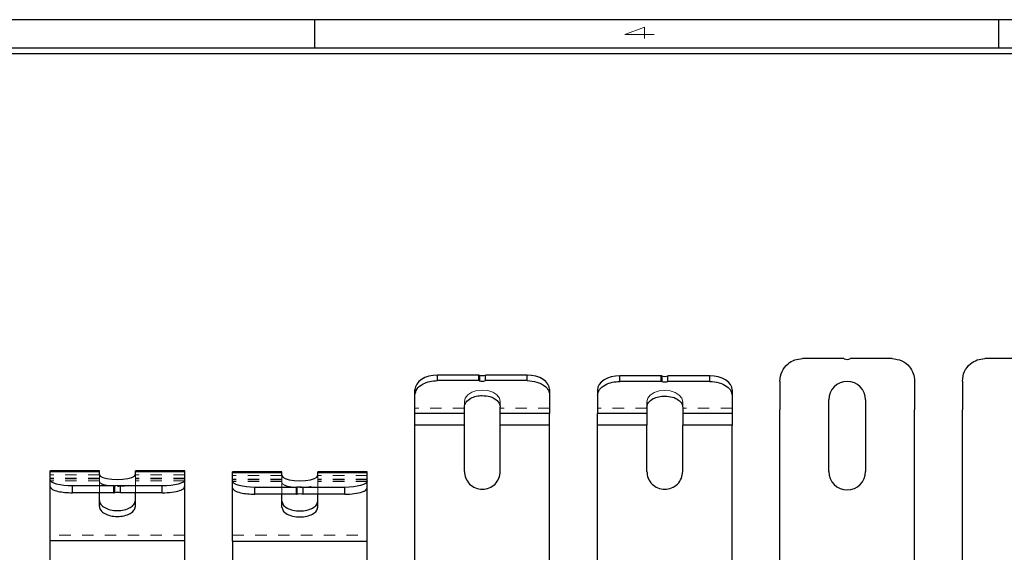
# Model space of a CAD drawing. Header units: inches. Extents: x 1687 to 2505, y -239 to -56.
# Tile 184 of 256: x 1838.6 to 1847.24, y -74.04 to -69.36. Entities that reach past the tile are written whole.
import ezdxf

# ---------------------------------------------------------------- set-up
doc = ezdxf.new("R2010")
doc.units = ezdxf.units.IN
doc.header["$LTSCALE"] = 0.5
doc.header["$MEASUREMENT"] = 0
doc.linetypes.add('HIDDEN', pattern=[0.225, 0.15, -0.075])
for name, color, linetype in [('APP-M-S', 30, 'Continuous'), ('SID-M-D', 42, 'Continuous'), ('SID-M-S', 105, 'Continuous')]:
    doc.layers.add(name, color=color, linetype=linetype)
doc.styles.add('R', font='ROMAND.SHX')

# ---------------------------------------------------------------- blocks, each defined once
blk = doc.blocks.new('*U43')
at = {"layer": 'SID-M-S'}
for p, q in [((0, 22.55), (-34, 22.55)), ((-23, 22.55), (-23, 22.3)), ((-17, 22.55), (-17, 22.3)), ((0, 22.3), (-34, 22.3)), ((0, 22.25), (-34, 22.25))]:
    blk.add_line(p, q, dxfattribs=at)
at = {"layer": 'SID-M-D', "style": 'R', "width": 4}
blk.add_text('4', height=0.1, dxfattribs=at).set_placement((-20.3275, 22.3857))

msp = doc.modelspace()

# ---------------------------------------------------------------- linework, layer by layer
at = {"layer": 'APP-M-S', "linetype": 'Continuous', "lineweight": 25}
for p, q in [((1845.831, -72.33903), (1845.46781, -72.33903)), ((1846.25521, -72.33903), (1845.88964, -72.33903)), ((1847.431, -72.33903), (1847.06781, -72.33903)), ((1842.12862, -72.52096), (1842.10414, -72.54014)), ((1842.15845, -72.50523), (1842.12862, -72.52096)), ((1842.19248, -72.49353), (1842.15845, -72.50523)), ((1842.22941, -72.48633), (1842.19248, -72.49353)), ((1842.26781, -72.4839), (1842.22941, -72.48633)), ((1842.26781, -72.53216), (1842.26781, -72.4839)), ((1842.631, -72.4839), (1842.26781, -72.4839)), ((1842.631, -72.53216), (1842.631, -72.4839)), ((1842.63536, -72.48454), (1842.63536, -72.5328)), ((1842.68964, -72.53216), (1842.68964, -72.4839)), ((1843.05521, -72.4839), (1842.68964, -72.4839)), ((1843.05521, -72.53216), (1843.05521, -72.4839)), ((1843.09362, -72.48633), (1843.05521, -72.4839)), ((1843.13055, -72.49353), (1843.09362, -72.48633)), ((1843.16458, -72.50523), (1843.13055, -72.49353)), ((1843.19441, -72.52096), (1843.16458, -72.50523)), ((1843.21889, -72.54014), (1843.19441, -72.52096)), ((1843.72862, -72.52641), (1843.70414, -72.54518)), ((1843.75845, -72.51101), (1843.72862, -72.52641)), ((1843.79248, -72.49956), (1843.75845, -72.51101)), ((1843.82941, -72.49251), (1843.79248, -72.49956)), ((1843.86781, -72.49013), (1843.82941, -72.49251)), ((1843.86781, -72.53908), (1843.86781, -72.49013)), ((1844.231, -72.49013), (1843.86781, -72.49013)), ((1844.231, -72.53908), (1844.231, -72.49013)), ((1844.23536, -72.49076), (1844.23536, -72.53971)), ((1844.65521, -72.49013), (1844.28964, -72.49013)), ((1844.28964, -72.53908), (1844.28964, -72.49013)), ((1844.65521, -72.53908), (1844.65521, -72.49013)), ((1844.69362, -72.49251), (1844.65521, -72.49013)), ((1844.73055, -72.49956), (1844.69362, -72.49251)), ((1844.76458, -72.51101), (1844.73055, -72.49956)), ((1844.79441, -72.52641), (1844.76458, -72.51101)), ((1844.81889, -72.54518), (1844.79441, -72.52641)), ((1842.07474, -72.58575), (1842.07096, -72.61043)), ((1842.07096, -74.21328), (1842.07096, -72.61043)), ((1842.08595, -72.56201), (1842.07474, -72.58575)), ((1842.10414, -72.54014), (1842.08595, -72.56201)), ((1842.631, -72.53216), (1842.26781, -72.53216)), ((1843.05521, -72.53216), (1842.68964, -72.53216)), ((1843.23708, -72.56201), (1843.21889, -72.54014)), ((1843.24828, -72.58575), (1843.23708, -72.56201)), ((1843.25206, -72.61043), (1843.24828, -72.58575)), ((1843.25206, -72.61043), (1843.25206, -72.82102)), ((1843.67474, -72.58984), (1843.67096, -72.61401)), ((1843.68595, -72.5666), (1843.67474, -72.58984)), ((1843.70414, -72.54518), (1843.68595, -72.5666)), ((1844.231, -72.53908), (1843.86781, -72.53908)), ((1844.65521, -72.53908), (1844.28964, -72.53908)), ((1844.83708, -72.5666), (1844.81889, -72.54518)), ((1844.84828, -72.58984), (1844.83708, -72.5666)), ((1844.85206, -72.61401), (1844.84828, -72.58984)), ((1845.27096, -72.53588), (1845.27096, -72.78842)), ((1846.45206, -72.53588), (1846.45206, -72.78842)), ((1846.87096, -72.53588), (1846.87096, -72.78842)), ((1843.67096, -72.61401), (1843.67096, -72.82189)), ((1844.85206, -72.61401), (1844.85206, -72.82189)), ((1842.50403, -73.32819), (1842.50403, -72.76417)), ((1842.81899, -73.32819), (1842.81899, -72.76417)), ((1844.10403, -72.76623), (1844.10403, -72.82189)), ((1844.41899, -72.76623), (1844.41899, -72.82189)), ((1845.7001, -73.32903), (1845.7001, -72.70103)), ((1846.02293, -72.70103), (1846.02293, -73.32903)), ((1842.50403, -72.82102), (1842.07096, -72.82102)), ((1843.25206, -72.82102), (1842.81899, -72.82102)), ((1843.25206, -74.55383), (1843.25206, -72.82102)), ((1844.10403, -72.82189), (1843.67096, -72.82189)), ((1844.85206, -72.82189), (1844.41899, -72.82189)), ((1845.27096, -72.92356), (1845.27096, -72.78842)), ((1846.45206, -74.55383), (1846.45206, -72.78842)), ((1846.87096, -72.92356), (1846.87096, -72.78842)), ((1842.50403, -72.92356), (1842.07096, -72.92356)), ((1843.25206, -72.92356), (1842.81899, -72.92356)), ((1844.10403, -72.92356), (1843.67096, -72.92356)), ((1843.67096, -74.21328), (1843.67096, -72.92356)), ((1844.10403, -73.32819), (1844.10403, -72.92356)), ((1844.85206, -72.92356), (1844.41899, -72.92356)), ((1844.41899, -73.32819), (1844.41899, -72.92356)), ((1844.85206, -74.55383), (1844.85206, -72.92356)), ((1845.27096, -74.21328), (1845.27096, -72.92356)), ((1846.87096, -74.21328), (1846.87096, -72.92356)), ((1839.30403, -73.32425), (1838.87096, -73.32425)), ((1838.87096, -74.55383), (1838.87096, -73.32425)), ((1839.30403, -73.33188), (1838.87096, -73.33188)), ((1839.30403, -73.35626), (1839.30403, -73.32425)), ((1839.30403, -73.35626), (1839.31174, -73.36967)), ((1839.31174, -73.36967), (1839.33411, -73.38177)), ((1839.33411, -73.38177), (1839.36895, -73.39138)), ((1839.55408, -73.39138), (1839.58892, -73.38177)), ((1839.58892, -73.38177), (1839.61129, -73.36967)), ((1839.61129, -73.36967), (1839.61899, -73.35626)), ((1840.05206, -73.32425), (1839.61899, -73.32425)), ((1839.61899, -73.35626), (1839.61899, -73.32425)), ((1840.05206, -73.33188), (1839.61899, -73.33188)), ((1840.05206, -74.55383), (1840.05206, -73.32425)), ((1840.90403, -73.33276), (1840.47096, -73.33276)), ((1840.47096, -73.9401), (1840.47096, -73.33276)), ((1840.90403, -73.34086), (1840.47096, -73.34086)), ((1840.90403, -73.36598), (1840.90403, -73.33276)), ((1840.90403, -73.36598), (1840.91174, -73.37981)), ((1840.91174, -73.37981), (1840.93411, -73.39227)), ((1841.18892, -73.39227), (1841.21129, -73.37981)), ((1841.21129, -73.37981), (1841.21899, -73.36598)), ((1841.65206, -73.33276), (1841.21899, -73.33276)), ((1841.21899, -73.36598), (1841.21899, -73.33276)), ((1841.65206, -73.34086), (1841.21899, -73.34086)), ((1841.65206, -73.9401), (1841.65206, -73.33276)), ((1838.87474, -73.41207), (1838.87096, -73.40149)), ((1838.88595, -73.42225), (1838.87474, -73.41207)), ((1838.90414, -73.43163), (1838.88595, -73.42225)), ((1838.92862, -73.43986), (1838.90414, -73.43163)), ((1838.95845, -73.4466), (1838.92862, -73.43986)), ((1838.99248, -73.45162), (1838.95845, -73.4466)), ((1839.02941, -73.45471), (1838.99248, -73.45162)), ((1839.06781, -73.45575), (1839.02941, -73.45471)), ((1839.431, -73.45575), (1839.06781, -73.45575)), ((1839.06781, -73.5163), (1839.06781, -73.45575)), ((1839.36895, -73.39138), (1839.41285, -73.39754)), ((1839.41285, -73.39754), (1839.46151, -73.39967)), ((1839.431, -73.5163), (1839.431, -73.45575)), ((1839.43536, -73.45547), (1839.43536, -73.51602)), ((1839.46151, -73.39967), (1839.51018, -73.39754)), ((1839.85521, -73.45575), (1839.48964, -73.45575)), ((1839.48964, -73.5163), (1839.48964, -73.45575)), ((1839.51018, -73.39754), (1839.55408, -73.39138)), ((1839.89362, -73.45471), (1839.85521, -73.45575)), ((1839.85521, -73.5163), (1839.85521, -73.45575)), ((1839.93055, -73.45162), (1839.89362, -73.45471)), ((1839.96458, -73.4466), (1839.93055, -73.45162)), ((1839.99441, -73.43986), (1839.96458, -73.4466)), ((1840.01889, -73.43163), (1839.99441, -73.43986)), ((1840.03708, -73.42225), (1840.01889, -73.43163)), ((1840.04828, -73.41207), (1840.03708, -73.42225)), ((1840.05206, -73.40149), (1840.04828, -73.41207)), ((1840.47474, -73.4235), (1840.47096, -73.41259)), ((1840.48595, -73.43399), (1840.47474, -73.4235)), ((1840.50414, -73.44365), (1840.48595, -73.43399)), ((1840.52862, -73.45212), (1840.50414, -73.44365)), ((1840.55845, -73.45908), (1840.52862, -73.45212)), ((1840.59248, -73.46424), (1840.55845, -73.45908)), ((1840.62941, -73.46742), (1840.59248, -73.46424)), ((1840.66781, -73.4685), (1840.62941, -73.46742)), ((1841.031, -73.4685), (1840.66781, -73.4685)), ((1840.66781, -73.5289), (1840.66781, -73.4685)), ((1840.93411, -73.39227), (1840.96895, -73.40217)), ((1840.96895, -73.40217), (1841.01285, -73.40852)), ((1841.01285, -73.40852), (1841.06151, -73.41071)), ((1841.031, -73.5289), (1841.031, -73.4685)), ((1841.03536, -73.46821), (1841.03536, -73.52861)), ((1841.06151, -73.41071), (1841.11018, -73.40852)), ((1841.45521, -73.4685), (1841.08964, -73.4685)), ((1841.08964, -73.5289), (1841.08964, -73.4685)), ((1841.11018, -73.40852), (1841.15408, -73.40217)), ((1841.15408, -73.40217), (1841.18892, -73.39227)), ((1841.49362, -73.46742), (1841.45521, -73.4685)), ((1841.45521, -73.5289), (1841.45521, -73.4685)), ((1841.53055, -73.46424), (1841.49362, -73.46742)), ((1841.56458, -73.45908), (1841.53055, -73.46424)), ((1841.59441, -73.45212), (1841.56458, -73.45908)), ((1841.61889, -73.44365), (1841.59441, -73.45212)), ((1841.63708, -73.43399), (1841.61889, -73.44365)), ((1841.64828, -73.4235), (1841.63708, -73.43399)), ((1841.65206, -73.41259), (1841.64828, -73.4235)), ((1839.431, -73.5163), (1839.06781, -73.5163)), ((1839.30403, -73.6364), (1839.30403, -73.5163)), ((1839.85521, -73.5163), (1839.48964, -73.5163)), ((1839.61899, -73.6364), (1839.61899, -73.5163)), ((1841.031, -73.5289), (1840.66781, -73.5289)), ((1840.90403, -73.64132), (1840.90403, -73.5289)), ((1841.45521, -73.5289), (1841.08964, -73.5289)), ((1841.21899, -73.64132), (1841.21899, -73.5289)), ((1840.05206, -73.93911), (1838.87096, -73.93911)), ((1840.47096, -73.9401), (1841.65206, -73.9401))]:
    msp.add_line(p, q, dxfattribs=at)
at = {"layer": 'APP-M-S', "linetype": 'HIDDEN', "lineweight": 18}
for p, q in [((1842.50403, -72.71591), (1842.51174, -72.68463)), ((1842.51174, -72.68463), (1842.53411, -72.65641)), ((1842.53411, -72.65641), (1842.56895, -72.63402)), ((1842.56895, -72.63402), (1842.61285, -72.61964)), ((1842.61285, -72.61964), (1842.66151, -72.61469)), ((1842.66151, -72.61469), (1842.71018, -72.61964)), ((1842.71018, -72.61964), (1842.75408, -72.63402)), ((1842.75408, -72.63402), (1842.78892, -72.65641)), ((1842.78892, -72.65641), (1842.81129, -72.68463)), ((1842.81129, -72.68463), (1842.81899, -72.71591)), ((1844.10403, -72.71728), (1844.11174, -72.68665)), ((1844.11174, -72.68665), (1844.13411, -72.65902)), ((1844.13411, -72.65902), (1844.16895, -72.6371)), ((1844.16895, -72.6371), (1844.21285, -72.62302)), ((1844.21285, -72.62302), (1844.26151, -72.61817)), ((1844.26151, -72.61817), (1844.31018, -72.62302)), ((1844.31018, -72.62302), (1844.35408, -72.6371)), ((1844.35408, -72.6371), (1844.38892, -72.65902)), ((1844.38892, -72.65902), (1844.41129, -72.68665)), ((1844.41129, -72.68665), (1844.41899, -72.71728)), ((1842.50403, -72.77276), (1842.07096, -72.77276)), ((1842.50403, -72.76417), (1842.50403, -72.71591)), ((1842.81899, -72.76417), (1842.81899, -72.71591)), ((1843.25206, -72.77276), (1842.81899, -72.77276)), ((1844.10403, -72.77294), (1843.67096, -72.77294)), ((1844.10403, -72.76623), (1844.10403, -72.71728)), ((1844.41899, -72.76623), (1844.41899, -72.71728)), ((1844.85206, -72.77294), (1844.41899, -72.77294)), ((1842.50403, -72.92356), (1842.07096, -72.92356)), ((1843.25206, -72.92356), (1842.81899, -72.92356)), ((1844.10403, -72.92356), (1843.67096, -72.92356)), ((1844.85206, -72.92356), (1844.41899, -72.92356)), ((1839.30403, -73.35791), (1838.87096, -73.35791)), ((1839.30403, -73.38725), (1838.87096, -73.38725)), ((1839.30403, -73.41681), (1839.30403, -73.35626)), ((1839.61899, -73.41681), (1839.61899, -73.35626)), ((1840.05206, -73.35791), (1839.61899, -73.35791)), ((1840.05206, -73.38725), (1839.61899, -73.38725)), ((1840.90403, -73.36546), (1840.47096, -73.36546)), ((1840.90403, -73.42638), (1840.90403, -73.36598)), ((1841.65206, -73.36546), (1841.21899, -73.36546)), ((1841.21899, -73.42638), (1841.21899, -73.36598)), ((1839.30403, -73.39243), (1838.87096, -73.39243)), ((1839.30403, -73.41013), (1838.87096, -73.41013)), ((1839.30403, -73.5163), (1839.30403, -73.41681)), ((1840.05206, -73.39243), (1839.61899, -73.39243)), ((1840.05206, -73.41013), (1839.61899, -73.41013)), ((1839.61899, -73.5163), (1839.61899, -73.41681)), ((1840.90403, -73.39575), (1840.47096, -73.39575)), ((1840.90403, -73.40126), (1840.47096, -73.40126)), ((1840.90403, -73.41799), (1840.47096, -73.41799)), ((1840.90403, -73.5289), (1840.90403, -73.42638)), ((1841.65206, -73.39575), (1841.21899, -73.39575)), ((1841.65206, -73.40126), (1841.21899, -73.40126)), ((1841.65206, -73.41799), (1841.21899, -73.41799)), ((1841.21899, -73.5289), (1841.21899, -73.42638)), ((1840.05206, -73.88688), (1838.87096, -73.88688)), ((1840.47096, -73.88757), (1841.65206, -73.88757))]:
    msp.add_line(p, q, dxfattribs=at)
at = {"layer": 'APP-M-S', "linetype": 'Continuous', "lineweight": 25}
for centre, radius, start, end in [((1845.831, -72.34903), 0.01, 64.158067, 90), ((1845.86151, -72.28603), 0.06, 244.158067, 297.952887), ((1842.63105, -72.49865), 0.01475, 73.022592, 90.200013), ((1842.66148, -72.39855), 0.08988, 253.101939, 288.255046), ((1844.23105, -72.50517), 0.01504, 73.367403, 90.201861), ((1844.26148, -72.40286), 0.0917, 253.447449, 287.881108), ((1842.63105, -72.54691), 0.01475, 73.022592, 90.200013), ((1842.66148, -72.4468), 0.08988, 253.101939, 288.255046), ((1844.23105, -72.55412), 0.01504, 73.367403, 90.201861), ((1844.26148, -72.45181), 0.0917, 253.447449, 287.881108), ((1845.86151, -72.70103), 0.16142, 0, 180), ((1845.86151, -73.32903), 0.16142, 180, 0), ((1839.43108, -73.42243), 0.03332, 269.860571, 277.376053), ((1839.46147, -73.65868), 0.20488, 82.096857, 97.321224), ((1841.03108, -73.43615), 0.03235, 269.857126, 277.598844), ((1841.06147, -73.66539), 0.1989, 81.857742, 97.542653), ((1839.43108, -73.48298), 0.03332, 269.860571, 277.376053), ((1839.46147, -73.71923), 0.20488, 82.096857, 97.321224), ((1841.03108, -73.49654), 0.03235, 269.857126, 277.598844), ((1841.06147, -73.72579), 0.1989, 81.857742, 97.542653)]:
    msp.add_arc(centre, radius, start, end, dxfattribs=at)
for points, knots in [([(1845.27096, -72.53588), (1845.27467, -72.507), (1845.2821, -72.44923), (1845.33482, -72.38453), (1845.39971, -72.34591), (1845.44511, -72.34132), (1845.46781, -72.33903)], [0, 0, 0, 0, 0.279619, 0.5592379, 0.779619, 1, 1, 1, 1]), ([(1846.25521, -72.33903), (1846.2841, -72.34274), (1846.34187, -72.35017), (1846.40657, -72.40289), (1846.44519, -72.46778), (1846.44977, -72.51318), (1846.45206, -72.53588)], [0, 0, 0, 0, 0.279619, 0.5592379, 0.779619, 1, 1, 1, 1]), ([(1846.87096, -72.53588), (1846.87467, -72.507), (1846.8821, -72.44923), (1846.93482, -72.38453), (1846.99971, -72.34591), (1847.04511, -72.34132), (1847.06781, -72.33903)], [0, 0, 0, 0, 0.279619, 0.5592379, 0.779619, 1, 1, 1, 1]), ([(1842.07096, -72.65869), (1842.07467, -72.64012), (1842.0821, -72.60299), (1842.13482, -72.5614), (1842.19971, -72.53658), (1842.24511, -72.53363), (1842.26781, -72.53216)], [0, 0, 0, 0, 0.279619, 0.5592379, 0.779619, 1, 1, 1, 1]), ([(1843.05521, -72.53216), (1843.0841, -72.53454), (1843.14187, -72.53931), (1843.20657, -72.5732), (1843.24519, -72.61491), (1843.24977, -72.6441), (1843.25206, -72.65869)], [0, 0, 0, 0, 0.27961896, 0.55923791, 0.77961895, 1, 1, 1, 1]), ([(1843.67096, -72.66296), (1843.67467, -72.64479), (1843.6821, -72.60843), (1843.73482, -72.56771), (1843.79971, -72.54341), (1843.84511, -72.54052), (1843.86781, -72.53908)], [0, 0, 0, 0, 0.279619, 0.5592379, 0.779619, 1, 1, 1, 1]), ([(1844.65521, -72.53908), (1844.6841, -72.54142), (1844.74187, -72.54609), (1844.80657, -72.57927), (1844.84519, -72.6201), (1844.84977, -72.64868), (1844.85206, -72.66296)], [0, 0, 0, 0, 0.279619, 0.5592379, 0.779619, 1, 1, 1, 1]), ([(1842.50403, -72.76417), (1842.507, -72.74931), (1842.51294, -72.71961), (1842.55512, -72.68634), (1842.60703, -72.66648), (1842.64335, -72.66412), (1842.66151, -72.66294)], [0, 0, 0, 0, 0.279619, 0.5592379, 0.779619, 1, 1, 1, 1]), ([(1842.66151, -72.66294), (1842.68462, -72.66485), (1842.73084, -72.66867), (1842.7826, -72.69578), (1842.81349, -72.72914), (1842.81716, -72.75249), (1842.81899, -72.76417)], [0, 0, 0, 0, 0.27961896, 0.55923791, 0.77961895, 1, 1, 1, 1]), ([(1844.10403, -72.76623), (1844.107, -72.75169), (1844.11294, -72.7226), (1844.15512, -72.69003), (1844.20703, -72.67059), (1844.24335, -72.66828), (1844.26151, -72.66713)], [0, 0, 0, 0, 0.279619, 0.5592379, 0.779619, 1, 1, 1, 1]), ([(1844.26151, -72.66713), (1844.28462, -72.66899), (1844.33084, -72.67273), (1844.3826, -72.69927), (1844.41349, -72.73194), (1844.41716, -72.7548), (1844.41899, -72.76623)], [0, 0, 0, 0, 0.27961896, 0.55923791, 0.77961895, 1, 1, 1, 1]), ([(1842.50403, -73.32819), (1842.5064, -73.3488), (1842.51114, -73.39002), (1842.54755, -73.44244), (1842.5996, -73.47747), (1842.66151, -73.48977), (1842.72341, -73.47747), (1842.77546, -73.44245), (1842.81189, -73.39003), (1842.81662, -73.34881), (1842.81899, -73.32819)], [0, 0, 0, 0, 0.1249971, 0.2499932, 0.3749891, 0.4999855, 0.6249768, 0.7499687, 0.8749647, 1, 1, 1, 1]), ([(1844.10403, -73.32819), (1844.1064, -73.3488), (1844.11114, -73.39002), (1844.14755, -73.44244), (1844.1996, -73.47747), (1844.26151, -73.48977), (1844.32341, -73.47747), (1844.37546, -73.44245), (1844.41189, -73.39003), (1844.41662, -73.34881), (1844.41899, -73.32819)], [0, 0, 0, 0, 0.1249971, 0.2499932, 0.3749891, 0.4999855, 0.6249768, 0.7499687, 0.8749647, 1, 1, 1, 1]), ([(1838.87096, -73.46204), (1838.87467, -73.47), (1838.8821, -73.48593), (1838.93482, -73.50376), (1838.99971, -73.5144), (1839.04511, -73.51567), (1839.06781, -73.5163)], [0, 0, 0, 0, 0.279619, 0.5592379, 0.779619, 1, 1, 1, 1]), ([(1839.85521, -73.5163), (1839.8841, -73.51528), (1839.94187, -73.51323), (1840.00657, -73.4987), (1840.04519, -73.48081), (1840.04977, -73.4683), (1840.05206, -73.46204)], [0, 0, 0, 0, 0.279619, 0.5592379, 0.779619, 1, 1, 1, 1]), ([(1840.47096, -73.47299), (1840.47467, -73.48119), (1840.4821, -73.4976), (1840.53482, -73.51597), (1840.59971, -73.52694), (1840.64511, -73.52825), (1840.66781, -73.5289)], [0, 0, 0, 0, 0.279619, 0.5592379, 0.779619, 1, 1, 1, 1]), ([(1841.45521, -73.5289), (1841.4841, -73.52784), (1841.54187, -73.52573), (1841.60657, -73.51076), (1841.64519, -73.49233), (1841.64977, -73.47944), (1841.65206, -73.47299)], [0, 0, 0, 0, 0.279619, 0.5592379, 0.779619, 1, 1, 1, 1]), ([(1839.30403, -73.58417), (1839.3064, -73.5957), (1839.31114, -73.61875), (1839.34755, -73.64806), (1839.3996, -73.66765), (1839.46151, -73.67453), (1839.52341, -73.66765), (1839.57546, -73.64807), (1839.61189, -73.61876), (1839.61662, -73.5957), (1839.61899, -73.58417)], [0, 0, 0, 0, 0.1249971, 0.2499932, 0.3749891, 0.4999855, 0.6249768, 0.7499687, 0.8749647, 1, 1, 1, 1]), ([(1839.30403, -73.6364), (1839.3064, -73.64792), (1839.31114, -73.67097), (1839.34755, -73.70028), (1839.3996, -73.71987), (1839.46151, -73.72675), (1839.52341, -73.71987), (1839.57546, -73.70029), (1839.61189, -73.67098), (1839.61662, -73.64792), (1839.61899, -73.6364)], [0, 0, 0, 0, 0.1249971, 0.2499932, 0.3749891, 0.4999855, 0.6249768, 0.7499687, 0.8749647, 1, 1, 1, 1]), ([(1840.90403, -73.58879), (1840.9064, -73.60016), (1840.91114, -73.62291), (1840.94755, -73.65185), (1840.9996, -73.67118), (1841.06151, -73.67797), (1841.12341, -73.67118), (1841.17546, -73.65185), (1841.21189, -73.62292), (1841.21662, -73.60017), (1841.21899, -73.58879)], [0, 0, 0, 0, 0.1249971, 0.2499932, 0.3749891, 0.4999855, 0.6249768, 0.7499687, 0.8749647, 1, 1, 1, 1]), ([(1840.90403, -73.64132), (1840.9064, -73.65269), (1840.91114, -73.67544), (1840.94755, -73.70438), (1840.9996, -73.72371), (1841.06151, -73.7305), (1841.12341, -73.72371), (1841.17546, -73.70438), (1841.21189, -73.67545), (1841.21662, -73.65269), (1841.21899, -73.64132)], [0, 0, 0, 0, 0.1249971, 0.2499932, 0.3749891, 0.4999855, 0.6249768, 0.7499687, 0.8749647, 1, 1, 1, 1])]:
    msp.add_open_spline(points, degree=3, knots=knots, dxfattribs=at)
for points in [[(1843.67096, -72.92356), (1843.67096, -72.91385), (1843.67096, -72.89443), (1843.67096, -72.86683), (1843.67096, -72.84167), (1843.67096, -72.82849), (1843.67096, -72.82189)], [(1844.10403, -72.82189), (1844.10403, -72.82849), (1844.10403, -72.84167), (1844.10403, -72.86683), (1844.10403, -72.89443), (1844.10403, -72.91385), (1844.10403, -72.92356)], [(1844.41899, -72.82189), (1844.41899, -72.82849), (1844.41899, -72.84167), (1844.41899, -72.86683), (1844.41899, -72.89443), (1844.41899, -72.91385), (1844.41899, -72.92356)], [(1844.85206, -72.82189), (1844.85206, -72.82849), (1844.85206, -72.84167), (1844.85206, -72.86683), (1844.85206, -72.89443), (1844.85206, -72.91385), (1844.85206, -72.92356)], [(1840.47096, -73.9401), (1840.47096, -73.95656), (1840.47096, -73.98949), (1840.47096, -74.05684), (1840.47096, -74.13247), (1840.47096, -74.18634), (1840.47096, -74.21328)], [(1841.65206, -74.21328), (1841.65206, -74.18634), (1841.65206, -74.13247), (1841.65206, -74.05684), (1841.65206, -73.98949), (1841.65206, -73.95656), (1841.65206, -73.9401)]]:
    msp.add_open_spline(points, degree=3, dxfattribs=at)
at = {"layer": 'APP-M-S', "linetype": 'HIDDEN', "lineweight": 18}
for points, knots in [([(1839.30403, -73.41681), (1839.307, -73.42318), (1839.31294, -73.43592), (1839.35512, -73.45018), (1839.40703, -73.4587), (1839.44335, -73.45971), (1839.46151, -73.46022)], [0, 0, 0, 0, 0.279619, 0.5592379, 0.779619, 1, 1, 1, 1]), ([(1839.46151, -73.46022), (1839.48462, -73.4594), (1839.53084, -73.45776), (1839.5826, -73.44614), (1839.61349, -73.43183), (1839.61716, -73.42182), (1839.61899, -73.41681)], [0, 0, 0, 0, 0.27961896, 0.55923791, 0.77961895, 1, 1, 1, 1]), ([(1840.90403, -73.42638), (1840.907, -73.43295), (1840.91294, -73.44607), (1840.95512, -73.46077), (1841.00703, -73.46955), (1841.04335, -73.47059), (1841.06151, -73.47111)], [0, 0, 0, 0, 0.279619, 0.5592379, 0.779619, 1, 1, 1, 1]), ([(1841.06151, -73.47111), (1841.08462, -73.47027), (1841.13084, -73.46858), (1841.1826, -73.4566), (1841.21349, -73.44186), (1841.21716, -73.43154), (1841.21899, -73.42638)], [0, 0, 0, 0, 0.279619, 0.5592379, 0.779619, 1, 1, 1, 1])]:
    msp.add_open_spline(points, degree=3, knots=knots, dxfattribs=at)

# ---------------------------------------------------------------- block references
at = {"layer": 'SID-M-D'}
msp.add_blockref('*U43', (1864.18872, -91.91426), dxfattribs=at)

doc.saveas('drawing.dxf')
